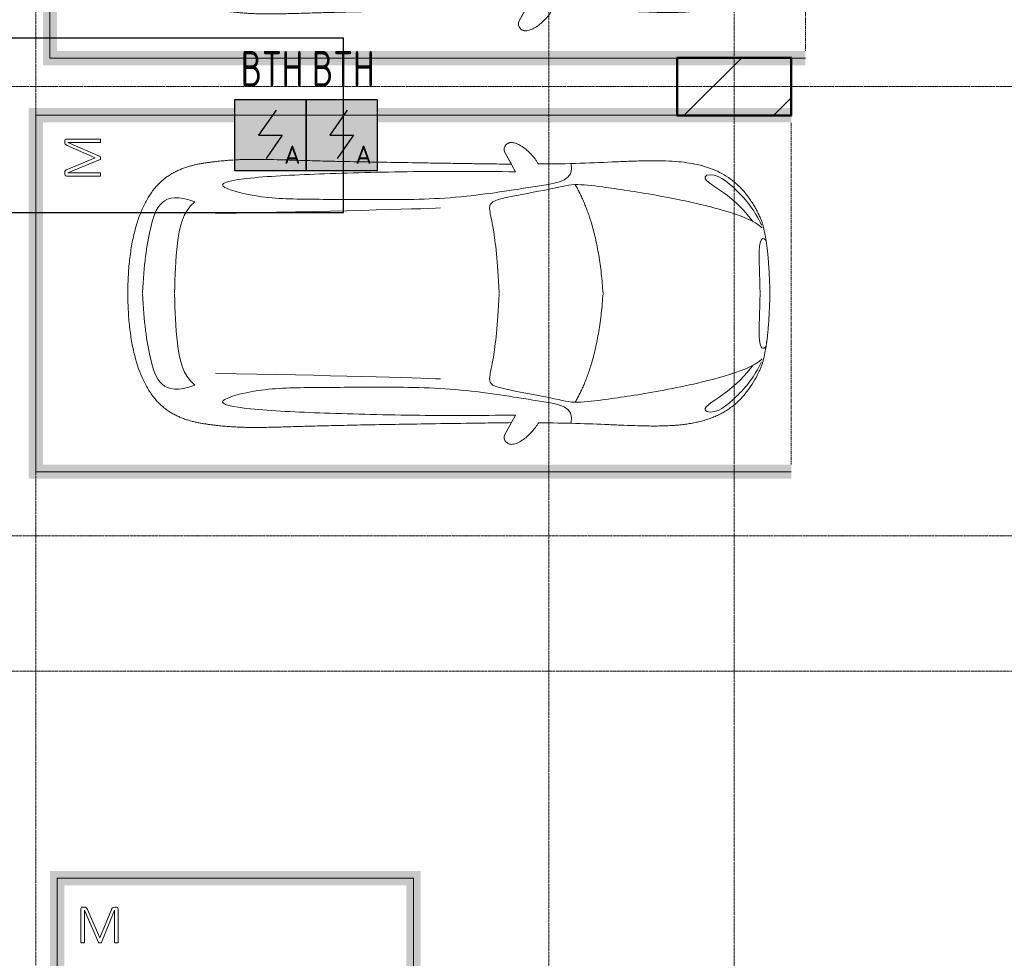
# Model space of a CAD drawing. Header units: millimetres. Extents: x -135639 to 224623, y -383017 to -59102.
# Tile 70 of 256: x 48882 to 55790, y -297028 to -290446. Entities that reach past the tile are written whole.
import ezdxf
from ezdxf.enums import TextEntityAlignment as Align

# ---------------------------------------------------------------- set-up
doc = ezdxf.new("R2010")
doc.units = ezdxf.units.MM
for name, pattern in [('CONTINOUS', [0]), ('Линия сетки', [25, 20, -2.5, 0, -2.5]), ('Невидимые', [5, 3, -2]), ('Штрих_3_3_', [6, 3, -3])]:
    doc.linetypes.add(name, pattern=pattern)
for name, color, linetype, lineweight in [('A-000-M_MASS', 7, 'Continuous', 18), ('A-200-M_WALL_INT', 7, 'Continuous', 18), ('C-953-M_PARKING', 7, 'Continuous', 18), ('C-953-MH_PARKING', 7, 'Невидимые', 18), ('S-280-M_COLUMN', 7, 'Continuous', 18), ('Z-030-M_GRID', 7, 'Continuous', 9), ('ПС', 7, 'Continuous', 40), ('СС-011-ПОЖ-СИГНАЛИЗАЦИЯ', 1, 'Continuous', 30)]:
    doc.layers.add(name, color=color, linetype=linetype, lineweight=lineweight)
doc.styles.add('1111', font='isocpeur.ttf')

# ---------------------------------------------------------------- blocks, each defined once
blk = doc.blocks.new('A_PAR_Parking - M-V4-B2_-11_400_')
at = {"layer": 'C-953-M_PARKING', "true_color": 0xf7f9fb}
blk.add_hatch(color=7, dxfattribs=at).paths.add_polyline_path([(-1300, -2579.7), (-1300, -2650), (-1200, -2650), (-1200, 2600), (1200, 2600), (1200, -2650), (1300, -2650), (1300, 2700), (-1300, 2700), (-1300, -1886.4)])
at = {"layer": 'A-000-M_MASS', "color": 253, "true_color": 0xaaaaaa}
for p, q in [((-853.2, -716.7), (-993.1, -639.1)), ((-906.1, -687.4), (-993.1, -639.1)), ((853.2, -716.7), (993.1, -639.1)), ((993.1, -639.1), (906.1, -687.4))]:
    blk.add_line(p, q, dxfattribs=at)
for centre, start, end in [((-1010.2, -677.7), 66.06953, 136.58163), ((1010.2, -677.7), 43.41837, 113.93047)]:
    blk.add_arc(centre, 42.2, start, end, dxfattribs=at)
for points, knots in [([(0, 2003.8), (-45, 2003.7), (-131.8, 2001.4), (-251.9, 1990.7), (-361.8, 1973.6), (-494.8, 1942.4), (-606.8, 1899.6), (-686.2, 1853.3), (-726.1, 1824.5), (-753.4, 1801.8), (-773.8, 1781.9), (-788.8, 1765.5), (-799.4, 1753.1), (-809.5, 1740.4), (-818.9, 1727.5), (-827.7, 1714.4), (-836.1, 1701.2), (-843.9, 1687.9), (-851.2, 1674.4), (-857.9, 1660.8), (-864.3, 1647.2), (-870.2, 1633.6), (-875.7, 1619.8), (-880.7, 1606), (-885.4, 1592.2), (-889.8, 1578.4), (-893.7, 1564.6), (-897.4, 1550.8), (-900.7, 1537.2), (-903.9, 1523.6), (-906.6, 1510.1), (-909.2, 1496.6), (-911.6, 1483.4), (-913.8, 1470.2), (-915.7, 1457.2), (-917.5, 1444.4), (-919.2, 1431.8), (-920.9, 1419.4), (-922.8, 1403.2), (-925.1, 1383.5), (-927.6, 1360.8), (-929.8, 1338.8), (-931.7, 1317.6), (-934, 1290), (-936.3, 1256.7), (-938.2, 1217.6), (-939.4, 1178.6), (-940, 1138.8), (-940, 1097.3), (-939.6, 1053.4), (-938.7, 1006.6), (-937.5, 956.3), (-936, 902.1), (-934.3, 843.5), (-932.5, 780), (-929.8, 688.2), (-926.5, 558.6), (-922.7, 375.9), (-918.9, 163.4), (-914.9, -81.7), (-911.4, -315.4), (-908.5, -521.3), (-906.9, -630.9), (-906.1, -687.4)], [0, 0, 0, 0, 0.02381, 0.047619, 0.071429, 0.095238, 0.142857, 0.166667, 0.178571, 0.190476, 0.202381, 0.208333, 0.214286, 0.220238, 0.22619, 0.232143, 0.238095, 0.244048, 0.25, 0.255952, 0.261905, 0.267857, 0.27381, 0.279762, 0.285714, 0.291667, 0.297619, 0.303571, 0.309524, 0.315476, 0.321429, 0.327381, 0.333333, 0.339286, 0.345238, 0.35119, 0.357143, 0.363095, 0.369048, 0.380952, 0.392857, 0.404762, 0.416667, 0.428571, 0.452381, 0.47619, 0.5, 0.52381, 0.547619, 0.571429, 0.595238, 0.619048, 0.642857, 0.666667, 0.690476, 0.714286, 0.761905, 0.809524, 0.857143, 0.904762, 0.952381, 0.97619, 1, 1, 1, 1]), ([(906.1, -687.4), (906.9, -630.9), (908.5, -521.3), (910.7, -366.9), (912.8, -221.9), (915.6, -40.8), (918.9, 163.4), (922.7, 375.9), (926.5, 558.6), (929.8, 688.2), (932.5, 780), (935, 864.7), (937.7, 958.2), (939.4, 1038.8), (940, 1097.3), (940, 1138.8), (939.4, 1178.6), (938.2, 1217.6), (936.6, 1250.1), (934.9, 1276.7), (932.9, 1303.6), (930.5, 1331.5), (927.6, 1360.8), (925.1, 1383.5), (922.8, 1403.2), (920.9, 1419.4), (919.2, 1431.8), (917.5, 1444.4), (915.7, 1457.2), (913.8, 1470.2), (911.6, 1483.4), (909.2, 1496.6), (906.6, 1510.1), (903.9, 1523.6), (900.7, 1537.2), (897.4, 1550.8), (893.7, 1564.6), (889.8, 1578.4), (885.4, 1592.2), (880.7, 1606), (875.7, 1619.8), (870.2, 1633.6), (864.3, 1647.2), (857.9, 1660.8), (851.2, 1674.4), (843.9, 1687.9), (836.1, 1701.2), (827.7, 1714.4), (818.9, 1727.5), (809.5, 1740.4), (799.4, 1753.1), (788.8, 1765.5), (773.8, 1781.9), (753.4, 1801.8), (726.1, 1824.5), (686.2, 1853.3), (629.5, 1886.4), (550.8, 1921), (461.5, 1950.2), (361.8, 1973.6), (251.9, 1990.7), (131.8, 2001.4), (45, 2003.7), (0, 2003.8)], [0, 0, 0, 0, 0.02381, 0.047619, 0.071429, 0.095238, 0.142857, 0.190476, 0.238095, 0.285714, 0.309524, 0.333333, 0.380952, 0.428571, 0.452381, 0.47619, 0.5, 0.52381, 0.547619, 0.559524, 0.571429, 0.595238, 0.607143, 0.619048, 0.630952, 0.636905, 0.642857, 0.64881, 0.654762, 0.660714, 0.666667, 0.672619, 0.678571, 0.684524, 0.690476, 0.696429, 0.702381, 0.708333, 0.714286, 0.720238, 0.72619, 0.732143, 0.738095, 0.744048, 0.75, 0.755952, 0.761905, 0.767857, 0.77381, 0.779762, 0.785714, 0.791667, 0.797619, 0.809524, 0.821429, 0.833333, 0.857143, 0.880952, 0.904762, 0.928571, 0.952381, 0.97619, 1, 1, 1, 1]), ([(-643, 1534.6), (-731.6, 1765.4), (-468.2, 1854.8), (-203.3, 1891), (-1.9, 1901.6)], [0, 0, 0, 0, 0.867049, 1.684227, 1.684227, 1.684227, 1.684227]), ([(643, 1534.6), (731.6, 1765.4), (468.2, 1854.8), (203.3, 1891), (1.9, 1901.6)], [0, 0, 0, 0, 0.867049, 1.684227, 1.684227, 1.684227, 1.684227]), ([(-643, 1534.6), (-569.6, 1622.1), (-348.5, 1664.3), (-124, 1672.4), (-1.9, 1676.2)], [0, 0, 0, 0, 0.616728, 1.242165, 1.242165, 1.242165, 1.242165]), ([(643, 1534.6), (569.6, 1622.1), (348.5, 1664.3), (124, 1672.4), (1.9, 1676.2)], [0, 0, 0, 0, 0.616728, 1.242165, 1.242165, 1.242165, 1.242165]), ([(-908.3, -1105.9), (-792, -1130), (-753.2, -859.4), (-662.6, -332.1), (-655.4, 196.5), (-660.5, 684.2), (-662.6, 1068.4), (-763.9, 1442.7), (-816.5, 1156.9), (-841.5, 605.2), (-856.7, 17.5), (-856.5, -453.9), (-853.2, -716.7)], [0, 0, 0, 0, 1.013953, 2.476159, 4.172855, 5.704608, 7.082231, 8.244161, 9.589947, 11.154659, 12.917121, 14.362976, 14.362976, 14.362976, 14.362976]), ([(908.3, -1105.9), (792, -1130), (753.2, -859.4), (662.6, -332.1), (655.4, 196.5), (660.5, 684.2), (662.6, 1068.4), (763.9, 1442.7), (816.5, 1156.9), (841.5, 605.2), (856.7, 17.5), (856.5, -453.9), (853.2, -716.7)], [0, 0, 0, 0, 1.013953, 2.476159, 4.172855, 5.704608, 7.082231, 8.244161, 9.589947, 11.154659, 12.917121, 14.362976, 14.362976, 14.362976, 14.362976]), ([(-459.4, -2446), (-507.5, -2397.9), (-600.9, -2146.6), (-695.8, -1683.9), (-743.6, -1354.1), (-774.1, -1106.3), (-734.1, -996.4), (-659.8, -552.2), (-618, -522.3), (-447.3, -564.9), (-233.6, -590.3), (-1.9, -601.6)], [0, 0, 0, 0, 0.884172, 2.058368, 3.212407, 3.977765, 4.871213, 5.547774, 6.288901, 6.772879, 7.454401, 7.454401, 7.454401, 7.454401]), ([(459.4, -2446), (507.5, -2397.9), (600.9, -2146.6), (695.8, -1683.9), (743.6, -1354.1), (774.1, -1106.3), (734.1, -996.4), (659.8, -552.2), (618, -522.3), (447.3, -564.9), (233.6, -590.3), (1.9, -601.6)], [0, 0, 0, 0, 0.884172, 2.058368, 3.212407, 3.977765, 4.871213, 5.547774, 6.288901, 6.772879, 7.454401, 7.454401, 7.454401, 7.454401]), ([(-1040.9, -648.7), (-1044.8, -652.2), (-1049.7, -657.8), (-1054.1, -666.1), (-1056.4, -672.8), (-1057.9, -679.9), (-1058.6, -689.7), (-1057.4, -702.8), (-1052.9, -719.4), (-1043.2, -742.4), (-1025.9, -770.7), (-999.5, -802.9), (-970.5, -831.6), (-944.5, -852.7), (-923.4, -867.2), (-912.9, -873.5), (-907.6, -876.4)], [0, 0, 0, 0, 0.066667, 0.1, 0.133333, 0.166667, 0.2, 0.266667, 0.333333, 0.4, 0.533333, 0.65, 0.766667, 0.883333, 0.941667, 1, 1, 1, 1]), ([(907.6, -876.4), (913.6, -873), (925.6, -865.8), (943.7, -853.1), (961.5, -838.8), (984.6, -818.2), (1011.1, -789.9), (1035.9, -755.8), (1052.2, -723.5), (1057.8, -701.7), (1058.4, -688.2), (1058, -681.7), (1057.1, -675.4), (1055.3, -669.5), (1052.9, -663.7), (1048.7, -656.6), (1044.3, -651.7), (1040.9, -648.7)], [0, 0, 0, 0, 0.066667, 0.133333, 0.2, 0.266667, 0.4, 0.533333, 0.65, 0.766667, 0.795833, 0.825, 0.854167, 0.883333, 0.9125, 0.941667, 1, 1, 1, 1]), ([(-907.6, -876.4), (-907.6, -970.2), (-910.8, -1145), (-918.8, -1336.6), (-924.8, -1476.4), (-927.8, -1558.8), (-929.3, -1621.9), (-929.8, -1660.3), (-929.9, -1690.3), (-929.8, -1712.5), (-929.5, -1734.4), (-929, -1756), (-928.2, -1777.3), (-926.9, -1805.3), (-924.7, -1839.6), (-921, -1879.7), (-916.1, -1918.7), (-909.8, -1956.8), (-902.2, -1993.9), (-893.1, -2030.1), (-882.3, -2065.3), (-869.9, -2099.5), (-855.6, -2132.7), (-839.5, -2164.7), (-821.4, -2195.7), (-801.3, -2225.4), (-771.5, -2263.5), (-728.6, -2307.9), (-667.7, -2355.8), (-604, -2396.4), (-554, -2422.5), (-519.1, -2437.8), (-496.1, -2446.4), (-474.3, -2452.9), (-452.2, -2458.2), (-432, -2462.2), (-414, -2465.5), (-401.8, -2467.8), (-391.4, -2469.7), (-383.1, -2471.3), (-375.8, -2472.6), (-369.6, -2473.7), (-364.7, -2474.5), (-359.6, -2475.4), (-354.3, -2476.2), (-348.8, -2477.1), (-342.9, -2477.9), (-336.8, -2478.8), (-328.3, -2480), (-317.9, -2481.3), (-305.4, -2482.8), (-293.3, -2484.2), (-280.2, -2485.5), (-266.2, -2486.8), (-251.1, -2488.2), (-234.9, -2489.5), (-217.6, -2490.8), (-199, -2492.1), (-179.2, -2493.3), (-158.1, -2494.6), (-135.4, -2495.8), (-111.4, -2496.9), (-85.9, -2498), (-49.5, -2499.5), (-19.9, -2500.5), (0.9, -2501.1)], [0, 0, 0, 0, 0.081633, 0.163265, 0.204082, 0.244898, 0.265306, 0.285714, 0.295918, 0.306122, 0.316327, 0.326531, 0.336735, 0.346939, 0.367347, 0.387755, 0.408163, 0.428571, 0.44898, 0.469388, 0.489796, 0.510204, 0.530612, 0.55102, 0.571429, 0.591837, 0.612245, 0.653061, 0.693878, 0.734694, 0.77551, 0.795918, 0.816327, 0.836735, 0.857143, 0.877551, 0.887755, 0.897959, 0.903061, 0.908163, 0.913265, 0.915816, 0.918367, 0.920918, 0.923469, 0.92602, 0.928571, 0.931122, 0.933673, 0.938776, 0.942602, 0.946429, 0.950255, 0.954082, 0.957908, 0.961735, 0.965561, 0.969388, 0.973214, 0.977041, 0.980867, 0.984694, 0.98852, 0.992347, 1, 1, 1, 1]), ([(0.9, -2501.1), (14.8, -2500.7), (41.6, -2499.8), (79, -2498.3), (107.6, -2497.1), (129.2, -2496), (144.8, -2495.2), (159.7, -2494.4), (173.9, -2493.6), (187.6, -2492.8), (205, -2491.6), (221.3, -2490.5), (236.5, -2489.3), (247.5, -2488.4), (257.9, -2487.5), (267.8, -2486.6), (277.2, -2485.7), (289.3, -2484.5), (303.2, -2483), (315.9, -2481.5), (325.4, -2480.3), (332.1, -2479.4), (338.4, -2478.5), (344.6, -2477.7), (350.4, -2476.8), (357.8, -2475.6), (364.7, -2474.5), (371.2, -2473.4), (377.4, -2472.3), (384.7, -2471), (393, -2469.4), (403.4, -2467.5), (415.6, -2465.2), (429.1, -2462.7), (441.7, -2460.2), (453.5, -2457.8), (464.8, -2455.2), (475.8, -2452.4), (486.8, -2449.3), (501.5, -2444.6), (520.6, -2437.4), (546.8, -2425.9), (575.5, -2411.6), (605.9, -2394.8), (637.3, -2375.6), (679.2, -2347.3), (729.9, -2307.4), (781.3, -2254), (823.6, -2195.7), (857.7, -2132.6), (884.2, -2065.2), (910.5, -1970), (929.2, -1835.4), (931.7, -1681.2), (927.8, -1538.8), (921.6, -1386.8), (911.9, -1176.7), (907.6, -981.8), (907.6, -876.4)], [0, 0, 0, 0, 0.005102, 0.010204, 0.015306, 0.017857, 0.020408, 0.022959, 0.02551, 0.028061, 0.030612, 0.035714, 0.038265, 0.040816, 0.043367, 0.045918, 0.048469, 0.05102, 0.056122, 0.061224, 0.063776, 0.066327, 0.068878, 0.071429, 0.07398, 0.076531, 0.081633, 0.084184, 0.086735, 0.091837, 0.096939, 0.102041, 0.112245, 0.122449, 0.132653, 0.142857, 0.153061, 0.163265, 0.173469, 0.183673, 0.204082, 0.22449, 0.244898, 0.265306, 0.285714, 0.306122, 0.346939, 0.387755, 0.428571, 0.469388, 0.510204, 0.55102, 0.632653, 0.72449, 0.770408, 0.816327, 0.908163, 1, 1, 1, 1]), ([(-479.6, -2441.4), (-586, -2391.8), (-718.7, -2282.7), (-847.3, -2127.6), (-828.4, -2057)], [0, 0, 0, 0, 0.53668, 1.024735, 1.024735, 1.024735, 1.024735]), ([(-828.4, -2057), (-802.6, -2015.7), (-728.3, -2173.2), (-566.1, -2339.3), (-504.9, -2380.6)], [0, 0, 0, 0, 0.497572, 1.022643, 1.022643, 1.022643, 1.022643]), ([(479.6, -2441.4), (586, -2391.8), (718.7, -2282.7), (847.3, -2127.6), (828.4, -2057)], [0, 0, 0, 0, 0.53668, 1.024735, 1.024735, 1.024735, 1.024735]), ([(828.4, -2057), (802.6, -2015.7), (728.3, -2173.2), (566.1, -2339.3), (504.9, -2380.6)], [0, 0, 0, 0, 0.497572, 1.022643, 1.022643, 1.022643, 1.022643])]:
    blk.add_open_spline(points, degree=3, knots=knots, dxfattribs=at)
for points, degree in [([(-599.3, -190.1), (-592, -24.4), (-575.2, 588.2), (-560, 1389.4)], 3), ([(599.3, -190.1), (592, -24.4), (575.2, 588.2), (560, 1389.4)], 3), ([(-1.9, -1329.8), (-478.1, -1299.2), (-761.9, -1135.3)], 2), ([(1.9, -1329.8), (478.1, -1299.2), (761.9, -1135.3)], 2), ([(-376.2, -2469.9), (-425, -2411.7), (-256.6, -2425), (-1.9, -2431.6)], 3), ([(376.2, -2469.9), (425, -2411.7), (256.6, -2425), (1.9, -2431.6)], 3)]:
    blk.add_open_spline(points, degree=degree, dxfattribs=at)
at = {"layer": 'C-953-M_PARKING', "color": 253, "true_color": 0xaaaaaa}
for p, q in [((1250, 2650), (-1250, 2650)), ((-1250, 2650), (-1250, -2650)), ((1250, -2650), (1250, 2650)), ((825.8, 2443.3), (822.1, 2433.8)), ((822.1, 2433.8), (822.1, 2200.1)), ((833.1, 2445.9), (825.8, 2443.3)), ((846, 2445.9), (833.1, 2445.9)), ((854.6, 2444.9), (846, 2445.9)), ((846.5, 2200.1), (846.5, 2425.3)), ((846.5, 2425.3), (938, 2198.7)), ((861.1, 2441.8), (854.6, 2444.9)), ((865.9, 2436.9), (861.1, 2441.8)), ((869.4, 2430.3), (865.9, 2436.9)), ((950, 2231.9), (869.4, 2430.3)), ((1037.2, 2429.5), (950, 2231.9)), ((959.7, 2198.7), (1058.6, 2425.3)), ((1041.4, 2437.3), (1037.2, 2429.5)), ((1046.1, 2442.4), (1041.4, 2437.3)), ((1051.3, 2445.1), (1046.1, 2442.4)), ((1057.5, 2445.9), (1051.3, 2445.1)), ((1071.8, 2445.9), (1057.5, 2445.9)), ((1058.6, 2425.3), (1058.6, 2200.1)), ((1075.5, 2445.3), (1071.8, 2445.9)), ((1071.8, 2445.9), (1075.5, 2445.3)), ((1079, 2443.3), (1075.5, 2445.3)), ((1075.5, 2445.3), (1079, 2443.3)), ((1081.6, 2439.5), (1079, 2443.3)), ((1079, 2443.3), (1081.6, 2439.5)), ((1082.7, 2433.8), (1081.6, 2439.5)), ((1082.7, 2200.1), (1082.7, 2433.8)), ((822.1, 2200.1), (822.6, 2197.9)), ((822.6, 2197.9), (824.5, 2196.4)), ((824.5, 2196.4), (822.6, 2197.9)), ((824.5, 2196.4), (828.2, 2195.4)), ((828.2, 2195.4), (824.5, 2196.4)), ((828.2, 2195.4), (833.8, 2195)), ((833.8, 2195), (839.8, 2195.4)), ((839.8, 2195.4), (843.6, 2196.4)), ((843.6, 2196.4), (839.8, 2195.4)), ((843.6, 2196.4), (845.7, 2197.9)), ((845.7, 2197.9), (843.6, 2196.4)), ((845.7, 2197.9), (846.5, 2200.1)), ((938, 2198.7), (939, 2197.3)), ((939, 2197.3), (938, 2198.7)), ((939, 2197.3), (941, 2196.1)), ((941, 2196.1), (939, 2197.3)), ((941, 2196.1), (944.2, 2195.3)), ((944.2, 2195.3), (941, 2196.1)), ((944.2, 2195.3), (948.9, 2195)), ((948.9, 2195), (944.2, 2195.3)), ((948.9, 2195), (953.2, 2195.3)), ((953.2, 2195.3), (948.9, 2195)), ((953.2, 2195.3), (956.4, 2196.1)), ((956.4, 2196.1), (953.2, 2195.3)), ((956.4, 2196.1), (958.5, 2197.3)), ((958.5, 2197.3), (956.4, 2196.1)), ((958.5, 2197.3), (959.7, 2198.7)), ((959.7, 2198.7), (958.5, 2197.3)), ((1058.6, 2200.1), (1059.2, 2197.9)), ((1059.2, 2197.9), (1061.1, 2196.4)), ((1061.1, 2196.4), (1059.2, 2197.9)), ((1061.1, 2196.4), (1064.9, 2195.4)), ((1064.9, 2195.4), (1061.1, 2196.4)), ((1064.9, 2195.4), (1070.4, 2195)), ((1070.4, 2195), (1076.3, 2195.4)), ((1076.3, 2195.4), (1080, 2196.4)), ((1080, 2196.4), (1076.3, 2195.4)), ((1080, 2196.4), (1082.1, 2197.9)), ((1082.1, 2197.9), (1080, 2196.4)), ((1082.1, 2197.9), (1082.7, 2200.1)), ((1082.7, 2200.1), (1082.1, 2197.9))]:
    blk.add_line(p, q, dxfattribs=at)
at = {"layer": 'C-953-MH_PARKING', "color": 253, "linetype": 'Штрих_3_3_', "true_color": 0xaaaaaa}
blk.add_line((-1200, -2650), (1200, -2650), dxfattribs=at)
blk = doc.blocks.new('A_PAR_Parking - M-V11-B2_-11_400_')
at = {"layer": 'C-953-M_PARKING', "true_color": 0xf7f9fb}
blk.add_hatch(color=7, dxfattribs=at).paths.add_polyline_path([(1200, 2650), (1200, -2600), (-1200, -2600), (-1200, 2650), (-1300, 2650), (-1300, -2700), (1300, -2700), (1298.1, 2550), (1250, 2550), (1250, 2650)])
at = {"layer": 'A-000-M_MASS', "color": 253, "true_color": 0xaaaaaa}
for p, q in [((-853.2, 716.7), (-993.1, 639.1)), ((853.2, 716.7), (993.1, 639.1)), ((-906.1, 687.4), (-993.1, 639.1)), ((993.1, 639.1), (906.1, 687.4))]:
    blk.add_line(p, q, dxfattribs=at)
for centre, start, end in [((-1010.2, 677.7), 223.41837, 293.93047), ((1010.2, 677.7), 246.06953, 316.58163)]:
    blk.add_arc(centre, 42.2, start, end, dxfattribs=at)
for points, knots in [([(-907.6, 876.4), (-907.6, 976), (-911.2, 1161), (-920, 1362), (-926.1, 1508.1), (-930.5, 1645.4), (-930.2, 1768.6), (-921.6, 1880.2), (-910.5, 1957.2), (-893.9, 2030.5), (-870.8, 2100), (-840.5, 2165.3), (-808.7, 2215.9), (-778.9, 2254), (-754.4, 2281.2), (-727.4, 2307.2), (-698.1, 2331.9), (-667.3, 2354.9), (-635.8, 2376.1), (-604.5, 2395.2), (-574, 2412.1), (-545.3, 2426.4), (-519.1, 2437.8), (-499.9, 2445), (-485.2, 2449.7), (-474.3, 2452.8), (-463.2, 2455.6), (-451.9, 2458.1), (-440.1, 2460.6), (-427.5, 2463), (-414, 2465.5), (-401.8, 2467.8), (-391.4, 2469.7), (-383.1, 2471.3), (-375.8, 2472.6), (-369.6, 2473.7), (-363, 2474.8), (-356.1, 2475.9), (-348.8, 2477.1), (-342.9, 2477.9), (-336.8, 2478.8), (-330.4, 2479.7), (-323.7, 2480.6), (-316.6, 2481.5), (-309.1, 2482.4), (-301.4, 2483.3), (-293.2, 2484.2), (-284.6, 2485.1), (-275.5, 2486), (-262.9, 2487.1), (-249.4, 2488.3), (-234.8, 2489.5), (-223.4, 2490.4), (-211.5, 2491.2), (-198.9, 2492.1), (-185.8, 2492.9), (-167.6, 2494), (-148.2, 2495.1), (-127.4, 2496.1), (-105.9, 2497.2), (-77.2, 2498.4), (-39.8, 2499.8), (-13, 2500.7), (0.9, 2501.1)], [-1, -1, -1, -1, -0.913265, -0.826531, -0.783163, -0.739796, -0.653061, -0.612245, -0.571429, -0.530612, -0.489796, -0.44898, -0.408163, -0.387755, -0.367347, -0.346939, -0.326531, -0.306122, -0.285714, -0.265306, -0.244898, -0.22449, -0.204082, -0.183673, -0.173469, -0.163265, -0.153061, -0.142857, -0.132653, -0.122449, -0.112245, -0.102041, -0.096939, -0.091837, -0.086735, -0.084184, -0.081633, -0.076531, -0.07398, -0.071429, -0.068878, -0.066327, -0.063776, -0.061224, -0.058673, -0.056122, -0.053571, -0.05102, -0.048469, -0.045918, -0.040816, -0.038265, -0.035714, -0.033163, -0.030612, -0.028061, -0.02551, -0.020408, -0.017857, -0.015306, -0.010204, -0.005102, 0, 0, 0, 0]), ([(0.9, 2501.1), (21.7, 2500.5), (51.4, 2499.4), (87.7, 2498), (113.2, 2496.8), (137.2, 2495.6), (159.8, 2494.4), (180.9, 2493.2), (200.8, 2491.9), (219.4, 2490.6), (236.6, 2489.3), (252.9, 2488), (267.9, 2486.6), (281.9, 2485.3), (295, 2483.9), (307, 2482.6), (319.6, 2481.1), (329.9, 2479.7), (338.4, 2478.5), (344.6, 2477.7), (350.4, 2476.8), (355.9, 2475.9), (361.2, 2475.1), (366.3, 2474.2), (371.2, 2473.4), (377.4, 2472.3), (384.7, 2471), (393, 2469.4), (403.4, 2467.5), (415.6, 2465.2), (433.6, 2461.8), (453.8, 2457.8), (475.9, 2452.6), (497.6, 2446), (520.6, 2437.4), (555.5, 2422.1), (605.5, 2395.9), (669.1, 2355.3), (729.9, 2307.4), (772.8, 2262.9), (802.5, 2224.9), (822.6, 2195.1), (840.7, 2164.2), (856.7, 2132.1), (870.9, 2098.9), (887.5, 2053.3), (903.9, 1993.8), (915.3, 1931.2), (921.9, 1879.2), (925.6, 1839.1), (928.2, 1798), (929.8, 1755.7), (930.5, 1719.5), (930.6, 1689.9), (930.5, 1667.4), (930.3, 1644.6), (929.9, 1621.4), (929.4, 1597.9), (928.5, 1566.1), (927.2, 1525.5), (924.6, 1458.6), (919.2, 1336.4), (911, 1144.9), (907.6, 970.1), (907.6, 876.4)], [-1, -1, -1, -1, -0.992347, -0.98852, -0.984694, -0.980867, -0.977041, -0.973214, -0.969388, -0.965561, -0.961735, -0.957908, -0.954082, -0.950255, -0.946429, -0.942602, -0.938776, -0.933673, -0.931122, -0.928571, -0.92602, -0.923469, -0.920918, -0.918367, -0.915816, -0.913265, -0.908163, -0.903061, -0.897959, -0.887755, -0.877551, -0.857143, -0.836735, -0.816327, -0.795918, -0.77551, -0.734694, -0.693878, -0.653061, -0.612245, -0.591837, -0.571429, -0.55102, -0.530612, -0.510204, -0.489796, -0.44898, -0.408163, -0.387755, -0.367347, -0.346939, -0.326531, -0.306122, -0.295918, -0.285714, -0.27551, -0.265306, -0.255102, -0.244898, -0.22449, -0.204082, -0.163265, -0.081633, 0, 0, 0, 0]), ([(-479.6, 2441.4), (-586, 2391.8), (-718.7, 2282.7), (-847.3, 2127.6), (-828.4, 2057)], [0, 0, 0, 0, 0.53668, 1.024735, 1.024735, 1.024735, 1.024735]), ([(-459.4, 2446), (-507.5, 2397.9), (-600.9, 2146.6), (-695.8, 1683.9), (-743.6, 1354.1), (-774.1, 1106.3), (-734.1, 996.4), (-659.8, 552.2), (-618, 522.3), (-447.3, 564.9), (-233.6, 590.3), (-1.9, 601.6)], [0, 0, 0, 0, 0.884172, 2.058368, 3.212407, 3.977765, 4.871213, 5.547774, 6.288901, 6.772879, 7.454401, 7.454401, 7.454401, 7.454401]), ([(459.4, 2446), (507.5, 2397.9), (600.9, 2146.6), (695.8, 1683.9), (743.6, 1354.1), (774.1, 1106.3), (734.1, 996.4), (659.8, 552.2), (618, 522.3), (447.3, 564.9), (233.6, 590.3), (1.9, 601.6)], [0, 0, 0, 0, 0.884172, 2.058368, 3.212407, 3.977765, 4.871213, 5.547774, 6.288901, 6.772879, 7.454401, 7.454401, 7.454401, 7.454401]), ([(479.6, 2441.4), (586, 2391.8), (718.7, 2282.7), (847.3, 2127.6), (828.4, 2057)], [0, 0, 0, 0, 0.53668, 1.024735, 1.024735, 1.024735, 1.024735]), ([(-828.4, 2057), (-802.6, 2015.7), (-728.3, 2173.2), (-566.1, 2339.3), (-504.9, 2380.6)], [0, 0, 0, 0, 0.497572, 1.022643, 1.022643, 1.022643, 1.022643]), ([(828.4, 2057), (802.6, 2015.7), (728.3, 2173.2), (566.1, 2339.3), (504.9, 2380.6)], [0, 0, 0, 0, 0.497572, 1.022643, 1.022643, 1.022643, 1.022643]), ([(-908.3, 1105.9), (-792, 1130), (-753.2, 859.4), (-662.6, 332.1), (-655.4, -196.5), (-660.5, -684.2), (-662.6, -1068.4), (-763.9, -1442.7), (-816.5, -1156.9), (-841.5, -605.2), (-856.7, -17.5), (-856.5, 453.9), (-853.2, 716.7)], [0, 0, 0, 0, 1.013953, 2.476159, 4.172855, 5.704608, 7.082231, 8.244161, 9.589947, 11.154659, 12.917121, 14.362976, 14.362976, 14.362976, 14.362976]), ([(908.3, 1105.9), (792, 1130), (753.2, 859.4), (662.6, 332.1), (655.4, -196.5), (660.5, -684.2), (662.6, -1068.4), (763.9, -1442.7), (816.5, -1156.9), (841.5, -605.2), (856.7, -17.5), (856.5, 453.9), (853.2, 716.7)], [0, 0, 0, 0, 1.013953, 2.476159, 4.172855, 5.704608, 7.082231, 8.244161, 9.589947, 11.154659, 12.917121, 14.362976, 14.362976, 14.362976, 14.362976]), ([(-1040.9, 648.7), (-1044.3, 651.7), (-1048.7, 656.6), (-1052.9, 663.7), (-1055.3, 669.5), (-1057.1, 675.4), (-1058, 681.7), (-1058.4, 688.2), (-1057.8, 701.7), (-1052.2, 723.5), (-1035.9, 755.8), (-1011.1, 789.9), (-984.6, 818.2), (-961.5, 838.8), (-943.7, 853.1), (-925.6, 865.8), (-913.6, 873), (-907.6, 876.4)], [-1, -1, -1, -1, -0.941667, -0.9125, -0.883333, -0.854167, -0.825, -0.795833, -0.766667, -0.65, -0.533333, -0.4, -0.266667, -0.2, -0.133333, -0.066667, 0, 0, 0, 0]), ([(907.6, 876.4), (912.9, 873.5), (923.4, 867.2), (944.5, 852.7), (970.5, 831.6), (999.5, 802.9), (1025.9, 770.7), (1043.2, 742.4), (1052.9, 719.4), (1057.4, 702.8), (1058.6, 689.7), (1057.9, 679.9), (1056.4, 672.8), (1054.1, 666.1), (1049.7, 657.8), (1044.8, 652.2), (1040.9, 648.7)], [-1, -1, -1, -1, -0.941667, -0.883333, -0.766667, -0.65, -0.533333, -0.4, -0.333333, -0.266667, -0.2, -0.166667, -0.133333, -0.1, -0.066667, 0, 0, 0, 0]), ([(0, -2003.8), (-45, -2003.7), (-131.8, -2001.4), (-251.9, -1990.7), (-361.8, -1973.6), (-461.5, -1950.2), (-550.8, -1921), (-629.5, -1886.4), (-686.2, -1853.3), (-726.1, -1824.5), (-753.4, -1801.8), (-773.8, -1781.9), (-788.8, -1765.5), (-799.4, -1753.1), (-809.5, -1740.4), (-818.9, -1727.5), (-827.7, -1714.4), (-836.1, -1701.2), (-843.9, -1687.9), (-851.2, -1674.4), (-857.9, -1660.8), (-864.3, -1647.2), (-870.2, -1633.6), (-875.7, -1619.8), (-880.7, -1606), (-885.4, -1592.2), (-889.8, -1578.4), (-893.7, -1564.6), (-897.4, -1550.8), (-900.7, -1537.2), (-903.9, -1523.6), (-906.6, -1510.1), (-909.2, -1496.6), (-911.6, -1483.4), (-913.8, -1470.2), (-915.7, -1457.2), (-917.5, -1444.4), (-919.2, -1431.8), (-920.9, -1419.4), (-922.8, -1403.2), (-925.1, -1383.5), (-927.6, -1360.8), (-929.8, -1338.8), (-931.7, -1317.6), (-934, -1290), (-936.3, -1256.7), (-938.2, -1217.6), (-939.4, -1178.6), (-940, -1138.8), (-940, -1097.3), (-939.4, -1038.8), (-937.7, -958.2), (-934.4, -846), (-930.5, -714.1), (-926.5, -558.6), (-922.7, -375.9), (-918.9, -163.4), (-914.9, 81.7), (-911.4, 315.4), (-908.5, 521.3), (-906.9, 630.9), (-906.1, 687.4)], [-1, -1, -1, -1, -0.97619, -0.952381, -0.928571, -0.904762, -0.880952, -0.857143, -0.833333, -0.821429, -0.809524, -0.797619, -0.791667, -0.785714, -0.779762, -0.77381, -0.767857, -0.761905, -0.755952, -0.75, -0.744048, -0.738095, -0.732143, -0.72619, -0.720238, -0.714286, -0.708333, -0.702381, -0.696429, -0.690476, -0.684524, -0.678571, -0.672619, -0.666667, -0.660714, -0.654762, -0.64881, -0.642857, -0.636905, -0.630952, -0.619048, -0.607143, -0.595238, -0.583333, -0.571429, -0.547619, -0.52381, -0.5, -0.47619, -0.452381, -0.428571, -0.380952, -0.333333, -0.285714, -0.238095, -0.190476, -0.142857, -0.095238, -0.047619, -0.02381, 0, 0, 0, 0]), ([(906.1, 687.4), (906.9, 630.9), (908.5, 521.3), (910.7, 366.9), (912.8, 221.9), (915.6, 40.8), (918.9, -163.4), (922.7, -375.9), (926.5, -558.6), (929.8, -688.2), (932.5, -780), (934.3, -843.5), (936, -902.1), (937.5, -956.3), (938.7, -1006.6), (939.6, -1053.4), (940, -1097.3), (940, -1138.8), (939.4, -1178.6), (938.2, -1217.6), (936.3, -1256.7), (934, -1290), (931.7, -1317.6), (929.8, -1338.8), (927.6, -1360.8), (925.1, -1383.5), (922.8, -1403.2), (920.9, -1419.4), (919.2, -1431.8), (917.5, -1444.4), (915.7, -1457.2), (913.8, -1470.2), (911.6, -1483.4), (909.2, -1496.6), (906.6, -1510.1), (903.9, -1523.6), (900.7, -1537.2), (897.4, -1550.8), (893.7, -1564.6), (889.8, -1578.4), (885.4, -1592.2), (880.7, -1606), (875.7, -1619.8), (870.2, -1633.6), (864.3, -1647.2), (857.9, -1660.8), (851.2, -1674.4), (843.9, -1687.9), (836.1, -1701.2), (827.7, -1714.4), (818.9, -1727.5), (809.5, -1740.4), (799.4, -1753.1), (788.8, -1765.5), (773.8, -1781.9), (753.4, -1801.8), (726.1, -1824.5), (686.2, -1853.3), (606.8, -1899.6), (494.8, -1942.4), (361.8, -1973.6), (251.9, -1990.7), (131.8, -2001.4), (45, -2003.7), (0, -2003.8)], [-1, -1, -1, -1, -0.97619, -0.952381, -0.928571, -0.904762, -0.857143, -0.809524, -0.761905, -0.714286, -0.690476, -0.666667, -0.642857, -0.619048, -0.595238, -0.571429, -0.547619, -0.52381, -0.5, -0.47619, -0.452381, -0.428571, -0.416667, -0.404762, -0.392857, -0.380952, -0.369048, -0.363095, -0.357143, -0.35119, -0.345238, -0.339286, -0.333333, -0.327381, -0.321429, -0.315476, -0.309524, -0.303571, -0.297619, -0.291667, -0.285714, -0.279762, -0.27381, -0.267857, -0.261905, -0.255952, -0.25, -0.244048, -0.238095, -0.232143, -0.22619, -0.220238, -0.214286, -0.208333, -0.202381, -0.190476, -0.178571, -0.166667, -0.142857, -0.095238, -0.071429, -0.047619, -0.02381, 0, 0, 0, 0]), ([(-643, -1534.6), (-731.6, -1765.4), (-468.2, -1854.8), (-203.3, -1891), (-1.9, -1901.6)], [0, 0, 0, 0, 0.867049, 1.684227, 1.684227, 1.684227, 1.684227]), ([(-643, -1534.6), (-569.6, -1622.1), (-348.5, -1664.3), (-124, -1672.4), (-1.9, -1676.2)], [0, 0, 0, 0, 0.616728, 1.242165, 1.242165, 1.242165, 1.242165]), ([(643, -1534.6), (731.6, -1765.4), (468.2, -1854.8), (203.3, -1891), (1.9, -1901.6)], [0, 0, 0, 0, 0.867049, 1.684227, 1.684227, 1.684227, 1.684227]), ([(643, -1534.6), (569.6, -1622.1), (348.5, -1664.3), (124, -1672.4), (1.9, -1676.2)], [0, 0, 0, 0, 0.616728, 1.242165, 1.242165, 1.242165, 1.242165])]:
    blk.add_open_spline(points, degree=3, knots=knots, dxfattribs=at)
for points, degree in [([(-376.2, 2469.9), (-425, 2411.7), (-256.6, 2425), (-1.9, 2431.6)], 3), ([(376.2, 2469.9), (425, 2411.7), (256.6, 2425), (1.9, 2431.6)], 3), ([(-1.9, 1329.8), (-478.1, 1299.2), (-761.9, 1135.3)], 2), ([(1.9, 1329.8), (478.1, 1299.2), (761.9, 1135.3)], 2), ([(-599.3, 190.1), (-592, 24.4), (-575.2, -588.2), (-560, -1389.4)], 3), ([(599.3, 190.1), (592, 24.4), (575.2, -588.2), (560, -1389.4)], 3)]:
    blk.add_open_spline(points, degree=degree, dxfattribs=at)
at = {"layer": 'C-953-M_PARKING', "color": 253, "true_color": 0xaaaaaa}
for p, q in [((-1250, -2650), (-1250, 2650)), ((1250, 2650), (1250, -2650)), ((822.6, -2197.9), (822.1, -2200.1)), ((822.1, -2200.1), (822.1, -2433.8)), ((824.5, -2196.4), (822.6, -2197.9)), ((822.6, -2197.9), (824.5, -2196.4)), ((828.2, -2195.4), (824.5, -2196.4)), ((824.5, -2196.4), (828.2, -2195.4)), ((833.8, -2195), (828.2, -2195.4)), ((839.8, -2195.4), (833.8, -2195)), ((843.6, -2196.4), (839.8, -2195.4)), ((839.8, -2195.4), (843.6, -2196.4)), ((845.7, -2197.9), (843.6, -2196.4)), ((843.6, -2196.4), (845.7, -2197.9)), ((846.5, -2200.1), (845.7, -2197.9)), ((938, -2198.7), (846.5, -2425.3)), ((846.5, -2425.3), (846.5, -2200.1)), ((939, -2197.3), (938, -2198.7)), ((938, -2198.7), (939, -2197.3)), ((941, -2196.1), (939, -2197.3)), ((939, -2197.3), (941, -2196.1)), ((944.2, -2195.3), (941, -2196.1)), ((941, -2196.1), (944.2, -2195.3)), ((948.9, -2195), (944.2, -2195.3)), ((944.2, -2195.3), (948.9, -2195)), ((953.2, -2195.3), (948.9, -2195)), ((948.9, -2195), (953.2, -2195.3)), ((956.4, -2196.1), (953.2, -2195.3)), ((953.2, -2195.3), (956.4, -2196.1)), ((958.5, -2197.3), (956.4, -2196.1)), ((956.4, -2196.1), (958.5, -2197.3)), ((959.7, -2198.7), (958.5, -2197.3)), ((958.5, -2197.3), (959.7, -2198.7)), ((1058.6, -2425.3), (959.7, -2198.7)), ((1059.2, -2197.9), (1058.6, -2200.1)), ((1058.6, -2200.1), (1058.6, -2425.3)), ((1061.1, -2196.4), (1059.2, -2197.9)), ((1059.2, -2197.9), (1061.1, -2196.4)), ((1064.9, -2195.4), (1061.1, -2196.4)), ((1061.1, -2196.4), (1064.9, -2195.4)), ((1070.4, -2195), (1064.9, -2195.4)), ((1076.3, -2195.4), (1070.4, -2195)), ((1080, -2196.4), (1076.3, -2195.4)), ((1076.3, -2195.4), (1080, -2196.4)), ((1082.1, -2197.9), (1080, -2196.4)), ((1080, -2196.4), (1082.1, -2197.9)), ((1082.7, -2200.1), (1082.1, -2197.9)), ((1082.1, -2197.9), (1082.7, -2200.1)), ((1082.7, -2433.8), (1082.7, -2200.1)), ((869.4, -2430.3), (950, -2231.9)), ((950, -2231.9), (1037.2, -2429.5)), ((822.1, -2433.8), (825.8, -2443.3)), ((825.8, -2443.3), (833.1, -2445.9)), ((833.1, -2445.9), (846, -2445.9)), ((846, -2445.9), (854.6, -2444.9)), ((854.6, -2444.9), (861.1, -2441.8)), ((861.1, -2441.8), (865.9, -2436.9)), ((865.9, -2436.9), (869.4, -2430.3)), ((1037.2, -2429.5), (1041.4, -2437.3)), ((1041.4, -2437.3), (1046.1, -2442.4)), ((1046.1, -2442.4), (1051.3, -2445.1)), ((1051.3, -2445.1), (1057.5, -2445.9)), ((1057.5, -2445.9), (1071.8, -2445.9)), ((1071.8, -2445.9), (1075.5, -2445.3)), ((1075.5, -2445.3), (1071.8, -2445.9)), ((1075.5, -2445.3), (1079, -2443.3)), ((1079, -2443.3), (1075.5, -2445.3)), ((1079, -2443.3), (1081.6, -2439.5)), ((1081.6, -2439.5), (1079, -2443.3)), ((1081.6, -2439.5), (1082.7, -2433.8)), ((1250, -2650), (-1250, -2650))]:
    blk.add_line(p, q, dxfattribs=at)
at = {"layer": 'C-953-MH_PARKING', "color": 253, "linetype": 'Штрих_3_3_', "true_color": 0xaaaaaa}
blk.add_line((-1200, 2650), (1115, 2650), dxfattribs=at)
blk = doc.blocks.new('135_SLK_GD_AR_rvt-1-B2_-11_400_')
at = {"layer": 'A-200-M_WALL_INT', "color": 253, "lineweight": 40, "true_color": 0xaaaaaa}
for p, q in [((62852, 71002), (62048, 71002)), ((62048, 71002), (62048, 71000)), ((62048, 71000), (62048, 70600)), ((62852, 71000), (62852, 71002)), ((62852, 70598), (62852, 71000)), ((62048, 70600), (62048, 70598)), ((62048, 70598), (62850, 70598)), ((62850, 70598), (62852, 70598))]:
    blk.add_line(p, q, dxfattribs=at)
at = {"layer": 'C-953-M_PARKING', "color": 253, "lineweight": 18, "true_color": 0xaaaaaa}
for name, p, rotation in [('A_PAR_Parking - M-V4-B2_-11_400_', (60300, 72250), 89.99999999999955), ('A_PAR_Parking - M-V4-B2_-11_400_', (60200, 69350), 89.99999999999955), ('A_PAR_Parking - M-V11-B2_-11_400_', (58950, 62600), 180)]:
    blk.add_blockref(name, p, dxfattribs=dict(at, rotation=rotation))
blk = doc.blocks.new('Бетон-Прямоугольная-Колонна - CLM_Подземные этажи_В50-400х800-V295-B2_-11_400_')
at = {"layer": 'S-280-M_COLUMN', "lineweight": 9, "true_color": 0xaaaaaa}
h = blk.add_hatch(dxfattribs=at)
h.set_pattern_fill('FP_178', color=253, style=0, pattern_type=2)
h.set_pattern_definition([(135, (70800, -62450), (-628.618, -628.618), []), (135, (70800, -61821.4), (-628.618, -628.618), [1111.25, -222.25, 6.706, -215.544])])
h.paths.add_polyline_path([(200, 400), (-200, 400), (-200, -400), (200, -400), (200, -27.9)])
at = {"layer": 'S-280-M_COLUMN', "color": 253, "lineweight": 40, "true_color": 0xaaaaaa}
for p, q in [((200, 400), (-200, 400)), ((-200, 400), (-200, -400)), ((200, -400), (200, 400)), ((-200, -400), (200, -400))]:
    blk.add_line(p, q, dxfattribs=at)
blk = doc.blocks.new('135_SLK_K1-2-3_KR_rvt-1-B2_-11_400_')
at = {"layer": 'S-280-M_COLUMN', "color": 253, "lineweight": 18, "true_color": 0xaaaaaa, "rotation": 269.9999999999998}
blk.add_blockref('Бетон-Прямоугольная-Колонна - CLM_Подземные этажи_В50-400х800-V295-B2_-11_400_', (62450, 70800), dxfattribs=at)
blk = doc.blocks.new('-2 этаж')
at = {"layer": 'Z-030-M_GRID', "color": 253, "linetype": 'Линия сетки', "true_color": 0xaaaaaa}
for p, q in [((316642.3, -369624.9), (316642.3, -260673.9)), ((320242.3, -369624.6), (320242.3, -260673.7)), ((321542.3, -367088.3), (321542.3, -260673.1)), ((415039.6, -279127.3), (255409.8, -279127.3)), ((412503.2, -282277.3), (255410, -282277.3)), ((415039.8, -283227.3), (255410.1, -283227.3))]:
    blk.add_line(p, q, dxfattribs=at)
at = {"lineweight": 5}
for name in ['135_SLK_GD_AR_rvt-1-B2_-11_400_', '135_SLK_K1-2-3_KR_rvt-1-B2_-11_400_']:
    blk.add_blockref(name, (259092.3, -349927.3), dxfattribs=at)
blk = doc.blocks.new('*U4706')
at = {"lineweight": 35, "true_color": 0xffffff}
h = blk.add_hatch(color=7, dxfattribs=at)
h.dxf.hatch_style = 1
h.paths.add_polyline_path([(0, 499.6), (0, 0), (499.6, 0), (499.6, 499.6)])
at = {"color": 1, "linetype": 'ByBlock', "lineweight": -2}
for p, q in [((289.5, 426.3), (166.9, 249.8)), ((166.9, 249.8), (332.7, 249.8)), ((332.7, 249.8), (219.3, 86.3))]:
    blk.add_line(p, q, dxfattribs=at)
at = {"color": 1, "linetype": 'ByBlock', "lineweight": -2, "ltscale": 0.1}
blk.add_lwpolyline([(0, 499.6), (499.6, 499.6), (499.6, 0), (0, 0)], close=True, dxfattribs=at)
at = {"color": 1, "linetype": 'ByBlock', "lineweight": -2, "ltscale": 1000, "style": '1111'}
blk.add_text('A', height=128.1, dxfattribs=at).set_placement((403.4, 49.2), align=Align.CENTER)
at = {"color": 0, "linetype": 'ByBlock', "lineweight": -2, "style": '1111'}
blk.add_attdef('INDEX', (-63.3, -234.7), '', height=125, dxfattribs=at)
at = {"color": 0, "linetype": 'ByBlock', "lineweight": -2, "style": '1111', "flags": 1}
for tag, p in [('NAME_DEVICE', (-64.1, -421.2)), ('NUM_POM', (-81.6, -847))]:
    blk.add_attdef(tag, p, '', height=125, dxfattribs=at)
at = {"color": 0, "linetype": 'ByBlock', "lineweight": -2, "style": '1111', "width": 0.7}
blk.add_attdef('NUM_DEVICE', (-64.1, -629.5), '', height=125, dxfattribs=at)

msp = doc.modelspace()

# ---------------------------------------------------------------- linework, layer by layer
at = {"layer": 'СС-011-ПОЖ-СИГНАЛИЗАЦИЯ', "lineweight": 30}
msp.add_lwpolyline([(45692, -291799.3), (51154.5, -291799.3), (51154.5, -290576.8), (45692, -290576.8)], dxfattribs=at)

# ---------------------------------------------------------------- block references
at = {"color": 0}
msp.add_blockref('-2 этаж', (-267647.8, -11788.6), dxfattribs=at)
at = {"layer": 'ПС', "color": 7, "linetype": 'CONTINOUS', "lineweight": 30, "ltscale": 100}
ref = msp.add_blockref('*U4706', (50390.7, -291506.3), dxfattribs=dict(at, xscale=1.000736, yscale=1.000736, zscale=1.000736))
ref.add_attrib('NUM_DEVICE', 'BTH', dxfattribs={"layer": '0', "color": 0, "linetype": 'ByBlock', "lineweight": -2, "ltscale": 100, "height": 250.18, "style": '1111', "width": 0.7}).set_placement((50652.4, -290915.8), align=Align.CENTER)
ref = msp.add_blockref('*U4706', (50890.6, -291506.3), dxfattribs=dict(at, xscale=1.000736, yscale=1.000736, zscale=1.000736))
ref.add_attrib('NUM_DEVICE', 'BTH', dxfattribs={"layer": '0', "color": 0, "linetype": 'ByBlock', "lineweight": -2, "ltscale": 100, "height": 250.18, "style": '1111', "width": 0.7}).set_placement((51152.4, -290915.8), align=Align.CENTER)

doc.saveas('drawing.dxf')
